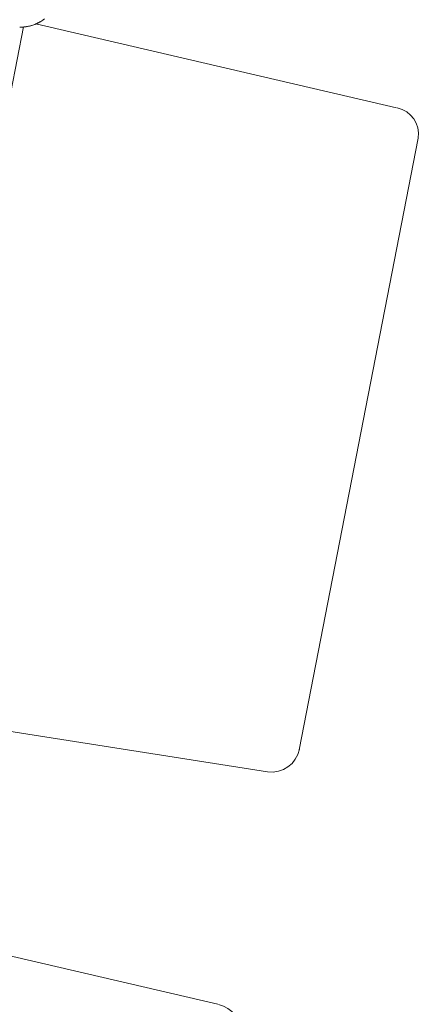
# Model space of a CAD drawing. Header units: inches. Extents: x -2078 to 109126, y -964 to 6385.
# Tile 251 of 256: x 37116 to 37126, y 3892 to 3916. Entities that reach past the tile are written whole.
import ezdxf

# ---------------------------------------------------------------- set-up
doc = ezdxf.new("R2010")
doc.units = ezdxf.units.IN
doc.header["$MEASUREMENT"] = 0
doc.layers.add('16_dwg _2_', color=8, linetype='Continuous', lineweight=9)
doc.layers.add('A-HATCH', color=9, linetype='Continuous')

# ---------------------------------------------------------------- blocks, each defined once
blk = doc.blocks.new('16_dwg _2_-1561311-3-1st Floor - Auditorium')
at = {"color": 254, "lineweight": 9}
for p, q in [((176994.892, 507979.952), (177009.948, 507979.952)), ((176993.897, 507970.36), (176994.223, 507979.299)), ((177010.895, 507970.36), (177010.569, 507979.299)), ((177010.765, 507970.075), (176994.027, 507970.075))]:
    blk.add_line(p, q, dxfattribs=at)
at = {"color": 254, "lineweight": 9, "flags": 128}
blk.add_lwpolyline([(177011.052, 507970.539), (177011.032, 507970.521), (177011.013, 507970.502), (177010.994, 507970.483), (177010.976, 507970.463), (177010.958, 507970.443), (177010.941, 507970.422), (177010.924, 507970.401), (177010.908, 507970.379), (177010.893, 507970.357), (177010.879, 507970.335), (177010.864, 507970.312), (177010.851, 507970.288), (177010.838, 507970.264), (177010.826, 507970.24), (177010.815, 507970.216), (177010.804, 507970.191), (177010.794, 507970.166), (177010.785, 507970.14), (177010.776, 507970.115), (177010.769, 507970.089), (177010.762, 507970.063), (177010.755, 507970.036), (177010.75, 507970.01), (177010.746, 507969.988), (177010.751, 507970.015), (177010.756, 507970.041), (177010.763, 507970.067), (177010.77, 507970.093), (177010.778, 507970.119), (177010.787, 507970.144), (177010.796, 507970.17), (177010.806, 507970.195), (177010.817, 507970.219), (177010.828, 507970.244), (177010.84, 507970.268), (177010.853, 507970.291), (177010.866, 507970.314), (177010.881, 507970.337), (177010.895, 507970.36), (177010.911, 507970.382), (177010.927, 507970.403), (177010.943, 507970.424), (177010.96, 507970.445), (177010.978, 507970.465), (177010.996, 507970.485), (177011.015, 507970.504), (177011.034, 507970.522)], dxfattribs=at)
at = {"color": 254, "lineweight": 9}
for centre, radius, start, end in [((176994.899, 507979.276), 0.676, 89.3877, 178.035), ((177009.925, 507979.31), 0.643, 0.8358, 87.9819)]:
    blk.add_arc(centre, radius, start, end, dxfattribs=at)
blk = doc.blocks.new('W3RFVW29R')
at = {"layer": '16_dwg _2_', "color": 250, "extrusion": (0, 0, -1), "zscale": -1}
for p, rotation in [((523941.93, -72950.03), 101), ((523946.25, -72971.696), 100.9999999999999)]:
    blk.add_blockref('16_dwg _2_-1561311-3-1st Floor - Auditorium', p, dxfattribs=dict(at, rotation=rotation))

msp = doc.modelspace()

# ---------------------------------------------------------------- block references
at = {"layer": 'A-HATCH'}
msp.add_blockref('W3RFVW29R', (28645.88, 32.751), dxfattribs=at)

doc.saveas('drawing.dxf')
